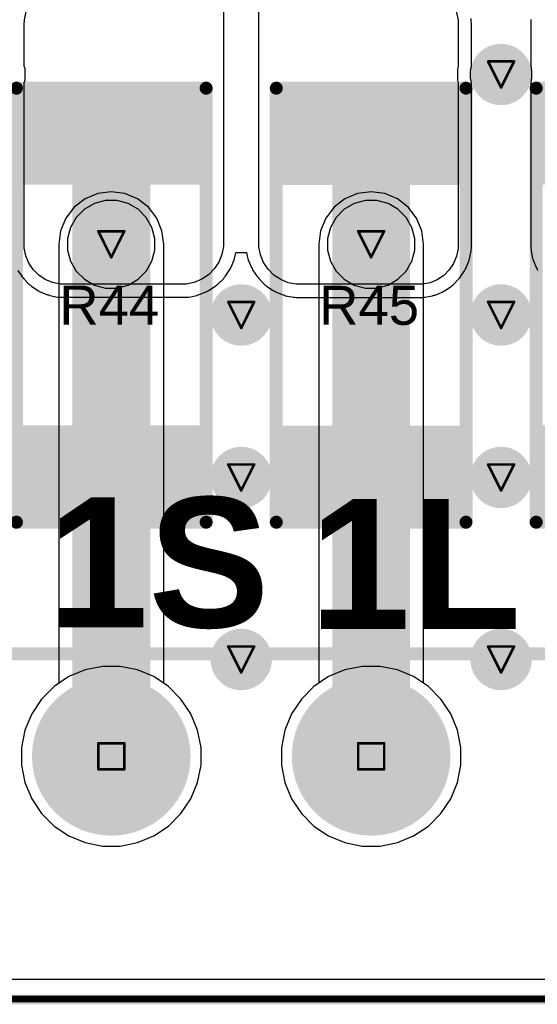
# Model space of a CAD drawing. Header units: inches. Extents: x -0.03 to 9.71, y 0 to 4.44.
# Tile 63 of 118: x 1.99 to 2.39, y 0.01 to 0.76. Entities that reach past the tile are written whole.
import ezdxf

# ---------------------------------------------------------------- set-up
doc = ezdxf.new("R2010")
doc.units = ezdxf.units.IN
doc.header["$MEASUREMENT"] = 0
for name, color, linetype in [('Board Outline', 216, 'Continuous'), ('Bottom Layer', 5, 'Continuous'), ('Bottom Solder', 6, 'Continuous'), ('Drill Drawing', 1, 'Continuous'), ('Layer 1', 16, 'Continuous'), ('Layer 2', 76, 'Continuous'), ('Multi-Layer', 9, 'Continuous'), ('Pad Holes', 156, 'Continuous'), ('Top Layer', 1, 'Continuous'), ('Top Overlay', 2, 'Continuous'), ('Top Paste', 8, 'Continuous'), ('Top Solder', 216, 'Continuous'), ('Via Holes', 16, 'Continuous')]:
    doc.layers.add(name, color=color, linetype=linetype)
doc.styles.add('Arial', font='txt', dxfattribs={"height": 0.2})
doc.styles.add('Arial_Bold', font='txt', dxfattribs={"height": 0.2})

# ---------------------------------------------------------------- blocks, each defined once
blk = doc.blocks.new('RES_2512_47')
at = {"layer": 'Top Layer'}
for points in [[(-0.15945, 0.06693), (-0.09646, 0.06693), (-0.09646, -0.06693), (-0.15945, -0.06693)], [(0.09646, 0.06693), (0.15945, 0.06693), (0.15945, -0.06693), (0.09646, -0.06693)]]:
    blk.add_hatch(color=1, dxfattribs=at).paths.add_polyline_path(points)
at = {"layer": 'Top Paste'}
for points in [[(-0.15945, 0.06693), (-0.09646, 0.06693), (-0.09646, -0.06693), (-0.15945, -0.06693)], [(0.09646, 0.06693), (0.15945, 0.06693), (0.15945, -0.06693), (0.09646, -0.06693)]]:
    blk.add_hatch(color=8, dxfattribs=at).paths.add_polyline_path(points)
at = {"layer": 'Top Solder'}
for points in [[(-0.16345, 0.07093), (-0.09246, 0.07093), (-0.09246, -0.07093), (-0.16345, -0.07093)], [(0.09246, 0.07093), (0.16345, 0.07093), (0.16345, -0.07093), (0.09246, -0.07093)]]:
    blk.add_hatch(color=216, dxfattribs=at).paths.add_polyline_path(points)
at = {"layer": 'Top Overlay', "const_width": 0.01}
for points in [[(-0.167, 0.073), (0.16679, 0.073)], [(-0.167, 0.073), (-0.167, -0.073)], [(0.16679, 0.073), (0.16679, -0.073)], [(-0.167, -0.073), (0.16679, -0.073)]]:
    blk.add_lwpolyline(points, dxfattribs=at)
at = {"layer": 'Top Overlay', "const_width": 0.005}
for points in [[(-0.1695, 0.073, 1), (-0.1645, 0.073, 1)], [(-0.1695, 0.073, 1), (-0.1645, 0.073, 1)], [(0.16429, 0.073, 1), (0.16929, 0.073, 1)], [(0.16429, 0.073, 1), (0.16929, 0.073, 1)], [(-0.1695, -0.073, 1), (-0.1645, -0.073, 1)], [(-0.1695, -0.073, 1), (-0.1645, -0.073, 1)], [(0.16429, -0.073, 1), (0.16929, -0.073, 1)], [(0.16429, -0.073, 1), (0.16929, -0.073, 1)]]:
    blk.add_lwpolyline(points, format="xyb", close=True, dxfattribs=at)
blk = doc.blocks.new('RES_2512_52')
at = {"layer": 'Top Layer'}
for points in [[(-0.15945, 0.06693), (-0.09646, 0.06693), (-0.09646, -0.06693), (-0.15945, -0.06693)], [(0.09646, 0.06693), (0.15945, 0.06693), (0.15945, -0.06693), (0.09646, -0.06693)]]:
    blk.add_hatch(color=1, dxfattribs=at).paths.add_polyline_path(points)
at = {"layer": 'Top Paste'}
for points in [[(-0.15945, 0.06693), (-0.09646, 0.06693), (-0.09646, -0.06693), (-0.15945, -0.06693)], [(0.09646, 0.06693), (0.15945, 0.06693), (0.15945, -0.06693), (0.09646, -0.06693)]]:
    blk.add_hatch(color=8, dxfattribs=at).paths.add_polyline_path(points)
at = {"layer": 'Top Solder'}
for points in [[(-0.16345, 0.07093), (-0.09246, 0.07093), (-0.09246, -0.07093), (-0.16345, -0.07093)], [(0.09246, 0.07093), (0.16345, 0.07093), (0.16345, -0.07093), (0.09246, -0.07093)]]:
    blk.add_hatch(color=216, dxfattribs=at).paths.add_polyline_path(points)
at = {"layer": 'Top Overlay', "const_width": 0.01}
for points in [[(0.16679, 0.073), (-0.167, 0.073)], [(-0.167, -0.073), (-0.167, 0.073)], [(0.16679, -0.073), (0.16679, 0.073)], [(0.16679, -0.073), (-0.167, -0.073)]]:
    blk.add_lwpolyline(points, dxfattribs=at)
at = {"layer": 'Top Overlay', "const_width": 0.005}
for points in [[(-0.1695, 0.073, 1), (-0.1645, 0.073, 1)], [(-0.1695, 0.073, 1), (-0.1645, 0.073, 1)], [(0.16429, 0.073, 1), (0.16929, 0.073, 1)], [(0.16429, 0.073, 1), (0.16929, 0.073, 1)], [(-0.1695, -0.073, 1), (-0.1645, -0.073, 1)], [(-0.1695, -0.073, 1), (-0.1645, -0.073, 1)], [(0.16429, -0.073, 1), (0.16929, -0.073, 1)], [(0.16429, -0.073, 1), (0.16929, -0.073, 1)]]:
    blk.add_lwpolyline(points, format="xyb", close=True, dxfattribs=at)
blk = doc.blocks.new('RES_2512_53')
at = {"layer": 'Top Layer'}
for points in [[(-0.15945, 0.06693), (-0.09646, 0.06693), (-0.09646, -0.06693), (-0.15945, -0.06693)], [(0.09646, 0.06693), (0.15945, 0.06693), (0.15945, -0.06693), (0.09646, -0.06693)]]:
    blk.add_hatch(color=1, dxfattribs=at).paths.add_polyline_path(points)
at = {"layer": 'Top Paste'}
for points in [[(-0.15945, 0.06693), (-0.09646, 0.06693), (-0.09646, -0.06693), (-0.15945, -0.06693)], [(0.09646, 0.06693), (0.15945, 0.06693), (0.15945, -0.06693), (0.09646, -0.06693)]]:
    blk.add_hatch(color=8, dxfattribs=at).paths.add_polyline_path(points)
at = {"layer": 'Top Solder'}
for points in [[(-0.16345, 0.07093), (-0.09246, 0.07093), (-0.09246, -0.07093), (-0.16345, -0.07093)], [(0.09246, 0.07093), (0.16345, 0.07093), (0.16345, -0.07093), (0.09246, -0.07093)]]:
    blk.add_hatch(color=216, dxfattribs=at).paths.add_polyline_path(points)
at = {"layer": 'Top Overlay', "const_width": 0.01}
for points in [[(-0.167, 0.073), (0.16679, 0.073)], [(-0.167, 0.073), (-0.167, -0.073)], [(0.16679, 0.073), (0.16679, -0.073)], [(-0.167, -0.073), (0.16679, -0.073)]]:
    blk.add_lwpolyline(points, dxfattribs=at)
at = {"layer": 'Top Overlay', "const_width": 0.005}
for points in [[(-0.1695, 0.073, 1), (-0.1645, 0.073, 1)], [(-0.1695, 0.073, 1), (-0.1645, 0.073, 1)], [(0.16429, 0.073, 1), (0.16929, 0.073, 1)], [(0.16429, 0.073, 1), (0.16929, 0.073, 1)], [(-0.1695, -0.073, 1), (-0.1645, -0.073, 1)], [(-0.1695, -0.073, 1), (-0.1645, -0.073, 1)], [(0.16429, -0.073, 1), (0.16929, -0.073, 1)], [(0.16429, -0.073, 1), (0.16929, -0.073, 1)]]:
    blk.add_lwpolyline(points, format="xyb", close=True, dxfattribs=at)
blk = doc.blocks.new('DB2ER_5_08_18P_GN_104')
at = {"layer": 'Bottom Layer'}
h = blk.add_hatch(color=5, dxfattribs=at)
edge = h.paths.add_edge_path()
edge.add_arc((-0.1, 0), 0.05906, 0, 360)
h = blk.add_hatch(color=5, dxfattribs=at)
edge = h.paths.add_edge_path()
edge.add_arc((0.1, 0), 0.05906, 0, 360)
at = {"layer": 'Bottom Solder'}
h = blk.add_hatch(color=6, dxfattribs=at)
edge = h.paths.add_edge_path()
edge.add_arc((-0.1, 0), 0.06105, 0, 360)
h = blk.add_hatch(color=6, dxfattribs=at)
edge = h.paths.add_edge_path()
edge.add_arc((0.1, 0), 0.06105, 0, 360)
at = {"layer": 'Layer 1'}
h = blk.add_hatch(color=16, dxfattribs=at)
edge = h.paths.add_edge_path()
edge.add_arc((-0.1, 0), 0.05906, 0, 360)
h = blk.add_hatch(color=16, dxfattribs=at)
edge = h.paths.add_edge_path()
edge.add_arc((0.1, 0), 0.05906, 0, 360)
at = {"layer": 'Layer 2'}
h = blk.add_hatch(color=76, dxfattribs=at)
edge = h.paths.add_edge_path()
edge.add_arc((-0.1, 0), 0.05906, 0, 360)
h = blk.add_hatch(color=76, dxfattribs=at)
edge = h.paths.add_edge_path()
edge.add_arc((0.1, 0), 0.05906, 0, 360)
at = {"layer": 'Multi-Layer'}
h = blk.add_hatch(color=9, dxfattribs=at)
edge = h.paths.add_edge_path()
edge.add_arc((-0.1, 0), 0.05906, 0, 360)
h = blk.add_hatch(color=9, dxfattribs=at)
edge = h.paths.add_edge_path()
edge.add_arc((0.1, 0), 0.05906, 0, 360)
at = {"layer": 'Pad Holes'}
h = blk.add_hatch(color=7, dxfattribs=at)
edge = h.paths.add_edge_path()
edge.add_arc((-0.1, 0), 0.0374, 0, 360)
h = blk.add_hatch(color=7, dxfattribs=at)
edge = h.paths.add_edge_path()
edge.add_arc((0.1, 0), 0.0374, 0, 360)
at = {"layer": 'Top Layer'}
h = blk.add_hatch(color=1, dxfattribs=at)
edge = h.paths.add_edge_path()
edge.add_arc((-0.1, 0), 0.05906, 0, 360)
h = blk.add_hatch(color=1, dxfattribs=at)
edge = h.paths.add_edge_path()
edge.add_arc((0.1, 0), 0.05906, 0, 360)
at = {"layer": 'Top Solder'}
h = blk.add_hatch(color=216, dxfattribs=at)
edge = h.paths.add_edge_path()
edge.add_arc((-0.1, 0), 0.06105, 0, 360)
h = blk.add_hatch(color=216, dxfattribs=at)
edge = h.paths.add_edge_path()
edge.add_arc((0.1, 0), 0.06105, 0, 360)
at = {"layer": 'Top Overlay', "const_width": 0.01}
blk.add_lwpolyline([(-1.8, 0.07874), (1.8, 0.07874)], dxfattribs=at)

msp = doc.modelspace()

# ---------------------------------------------------------------- hatches: boundary and pattern name
at = {"layer": 'Bottom Layer'}
h = msp.add_hatch(color=5, dxfattribs=at)
edge = h.paths.add_edge_path()
edge.add_arc((2.36535, 0.72114), 0.02362, 0, 360)
h = msp.add_hatch(color=5, dxfattribs=at)
edge = h.paths.add_edge_path()
edge.add_arc((2.06535, 0.59055), 0.02362, 0, 360)
h = msp.add_hatch(color=5, dxfattribs=at)
edge = h.paths.add_edge_path()
edge.add_arc((2.26535, 0.59055), 0.02362, 0, 360)
h = msp.add_hatch(color=5, dxfattribs=at)
edge = h.paths.add_edge_path()
edge.add_arc((2.16535, 0.53618), 0.02362, 0, 360)
h = msp.add_hatch(color=5, dxfattribs=at)
edge = h.paths.add_edge_path()
edge.add_arc((2.36535, 0.53618), 0.02362, 0, 360)
h = msp.add_hatch(color=5, dxfattribs=at)
edge = h.paths.add_edge_path()
edge.add_arc((2.16535, 0.41122), 0.02362, 0, 360)
h = msp.add_hatch(color=5, dxfattribs=at)
edge = h.paths.add_edge_path()
edge.add_arc((2.36535, 0.41122), 0.02362, 0, 360)
h = msp.add_hatch(color=5, dxfattribs=at)
edge = h.paths.add_edge_path()
edge.add_arc((2.16535, 0.27126), 0.02362, 0, 360)
h = msp.add_hatch(color=5, dxfattribs=at)
edge = h.paths.add_edge_path()
edge.add_arc((2.36535, 0.27126), 0.02362, 0, 360)
at = {"layer": 'Layer 1'}
h = msp.add_hatch(color=16, dxfattribs=at)
edge = h.paths.add_edge_path()
edge.add_arc((2.36535, 0.72114), 0.02362, 0, 360)
h = msp.add_hatch(color=16, dxfattribs=at)
edge = h.paths.add_edge_path()
edge.add_arc((2.06535, 0.59055), 0.02362, 0, 360)
h = msp.add_hatch(color=16, dxfattribs=at)
edge = h.paths.add_edge_path()
edge.add_arc((2.26535, 0.59055), 0.02362, 0, 360)
h = msp.add_hatch(color=16, dxfattribs=at)
edge = h.paths.add_edge_path()
edge.add_arc((2.16535, 0.53618), 0.02362, 0, 360)
h = msp.add_hatch(color=16, dxfattribs=at)
edge = h.paths.add_edge_path()
edge.add_arc((2.36535, 0.53618), 0.02362, 0, 360)
h = msp.add_hatch(color=16, dxfattribs=at)
edge = h.paths.add_edge_path()
edge.add_arc((2.16535, 0.41122), 0.02362, 0, 360)
h = msp.add_hatch(color=16, dxfattribs=at)
edge = h.paths.add_edge_path()
edge.add_arc((2.36535, 0.41122), 0.02362, 0, 360)
h = msp.add_hatch(color=16, dxfattribs=at)
edge = h.paths.add_edge_path()
edge.add_arc((2.16535, 0.27126), 0.02362, 0, 360)
h = msp.add_hatch(color=16, dxfattribs=at)
edge = h.paths.add_edge_path()
edge.add_arc((2.36535, 0.27126), 0.02362, 0, 360)
at = {"layer": 'Layer 2'}
h = msp.add_hatch(color=76, dxfattribs=at)
edge = h.paths.add_edge_path()
edge.add_arc((2.36535, 0.72114), 0.02362, 0, 360)
h = msp.add_hatch(color=76, dxfattribs=at)
edge = h.paths.add_edge_path()
edge.add_arc((2.06535, 0.59055), 0.02362, 0, 360)
h = msp.add_hatch(color=76, dxfattribs=at)
edge = h.paths.add_edge_path()
edge.add_arc((2.26535, 0.59055), 0.02362, 0, 360)
h = msp.add_hatch(color=76, dxfattribs=at)
edge = h.paths.add_edge_path()
edge.add_arc((2.16535, 0.53618), 0.02362, 0, 360)
h = msp.add_hatch(color=76, dxfattribs=at)
edge = h.paths.add_edge_path()
edge.add_arc((2.36535, 0.53618), 0.02362, 0, 360)
h = msp.add_hatch(color=76, dxfattribs=at)
edge = h.paths.add_edge_path()
edge.add_arc((2.16535, 0.41122), 0.02362, 0, 360)
h = msp.add_hatch(color=76, dxfattribs=at)
edge = h.paths.add_edge_path()
edge.add_arc((2.36535, 0.41122), 0.02362, 0, 360)
h = msp.add_hatch(color=76, dxfattribs=at)
edge = h.paths.add_edge_path()
edge.add_arc((2.16535, 0.27126), 0.02362, 0, 360)
h = msp.add_hatch(color=76, dxfattribs=at)
edge = h.paths.add_edge_path()
edge.add_arc((2.36535, 0.27126), 0.02362, 0, 360)
at = {"layer": 'Top Layer'}
h = msp.add_hatch(color=1, dxfattribs=at)
edge = h.paths.add_edge_path()
edge.add_arc((2.36535, 0.72114), 0.02362, 0, 360)
h = msp.add_hatch(color=1, dxfattribs=at)
edge = h.paths.add_edge_path()
edge.add_arc((2.06535, 0.59055), 0.02362, 0, 360)
h = msp.add_hatch(color=1, dxfattribs=at)
edge = h.paths.add_edge_path()
edge.add_arc((2.26535, 0.59055), 0.02362, 0, 360)
h = msp.add_hatch(color=1, dxfattribs=at)
edge = h.paths.add_edge_path()
edge.add_arc((2.16535, 0.53618), 0.02362, 0, 360)
h = msp.add_hatch(color=1, dxfattribs=at)
edge = h.paths.add_edge_path()
edge.add_arc((2.36535, 0.53618), 0.02362, 0, 360)
h = msp.add_hatch(color=1, dxfattribs=at)
edge = h.paths.add_edge_path()
edge.add_arc((2.16535, 0.41122), 0.02362, 0, 360)
h = msp.add_hatch(color=1, dxfattribs=at)
edge = h.paths.add_edge_path()
edge.add_arc((2.36535, 0.41122), 0.02362, 0, 360)
h = msp.add_hatch(color=1, dxfattribs=at)
edge = h.paths.add_edge_path()
edge.add_arc((2.16535, 0.27126), 0.02362, 0, 360)
h = msp.add_hatch(color=1, dxfattribs=at)
edge = h.paths.add_edge_path()
edge.add_arc((2.36535, 0.27126), 0.02362, 0, 360)
at = {"layer": 'Via Holes'}
h = msp.add_hatch(color=7, dxfattribs=at)
edge = h.paths.add_edge_path()
edge.add_arc((2.36535, 0.72114), 0.01378, 0, 360)
h = msp.add_hatch(color=7, dxfattribs=at)
edge = h.paths.add_edge_path()
edge.add_arc((2.06535, 0.59055), 0.01378, 0, 360)
h = msp.add_hatch(color=7, dxfattribs=at)
edge = h.paths.add_edge_path()
edge.add_arc((2.26535, 0.59055), 0.01378, 0, 360)
h = msp.add_hatch(color=7, dxfattribs=at)
edge = h.paths.add_edge_path()
edge.add_arc((2.16535, 0.53618), 0.01378, 0, 360)
h = msp.add_hatch(color=7, dxfattribs=at)
edge = h.paths.add_edge_path()
edge.add_arc((2.36535, 0.53618), 0.01378, 0, 360)
h = msp.add_hatch(color=7, dxfattribs=at)
edge = h.paths.add_edge_path()
edge.add_arc((2.16535, 0.41122), 0.01378, 0, 360)
h = msp.add_hatch(color=7, dxfattribs=at)
edge = h.paths.add_edge_path()
edge.add_arc((2.36535, 0.41122), 0.01378, 0, 360)
h = msp.add_hatch(color=7, dxfattribs=at)
edge = h.paths.add_edge_path()
edge.add_arc((2.16535, 0.27126), 0.01378, 0, 360)
h = msp.add_hatch(color=7, dxfattribs=at)
edge = h.paths.add_edge_path()
edge.add_arc((2.36535, 0.27126), 0.01378, 0, 360)

# ---------------------------------------------------------------- linework, layer by layer
at = {"layer": 'Board Outline'}
for points, const_width in [([(0.00984, 0.00984), (4.32087, 0.00984)], 0.0075), ([(0.0102, 0.0102), (4.32051, 0.0102)], 0.005)]:
    msp.add_lwpolyline(points, dxfattribs=dict(at, const_width=const_width))
at = {"layer": 'Bottom Layer'}
for p, q in [((2.05491, 0.62952), (2.04518, 0.62549)), ((2.06535, 0.6309), (2.05491, 0.62952)), ((2.0758, 0.62952), (2.06535, 0.6309)), ((2.08553, 0.62549), (2.0758, 0.62952)), ((2.25491, 0.62952), (2.24518, 0.62549)), ((2.26535, 0.6309), (2.25491, 0.62952)), ((2.2758, 0.62952), (2.26535, 0.6309)), ((2.28553, 0.62549), (2.2758, 0.62952)), ((2.04518, 0.62549), (2.03683, 0.61908)), ((2.09388, 0.61908), (2.08553, 0.62549)), ((2.24518, 0.62549), (2.23683, 0.61908)), ((2.29388, 0.61908), (2.28553, 0.62549)), ((2.03683, 0.61908), (2.03041, 0.61072)), ((2.10029, 0.61072), (2.09388, 0.61908)), ((2.23683, 0.61908), (2.23041, 0.61072)), ((2.30029, 0.61072), (2.29388, 0.61908)), ((2.03041, 0.61072), (2.02638, 0.60099)), ((2.10432, 0.60099), (2.10029, 0.61072)), ((2.23041, 0.61072), (2.22638, 0.60099)), ((2.30432, 0.60099), (2.30029, 0.61072)), ((2.02638, 0.60099), (2.02501, 0.59055)), ((2.1057, 0.59055), (2.10432, 0.60099)), ((2.22638, 0.60099), (2.22501, 0.59055)), ((2.3057, 0.59055), (2.30432, 0.60099)), ((2.02501, 0.59055), (2.02501, 0.25294)), ((2.1057, 0.25294), (2.1057, 0.59055)), ((2.22501, 0.59055), (2.22501, 0.25294)), ((2.3057, 0.25294), (2.3057, 0.59055)), ((2.02133, 0.25049), (2.01172, 0.24087)), ((2.02501, 0.25294), (2.02133, 0.25049)), ((2.10937, 0.25049), (2.1057, 0.25294)), ((2.11899, 0.24087), (2.10937, 0.25049)), ((2.22133, 0.25049), (2.21172, 0.24087)), ((2.22501, 0.25294), (2.22133, 0.25049)), ((2.30937, 0.25049), (2.3057, 0.25294)), ((2.31899, 0.24087), (2.30937, 0.25049)), ((2.01172, 0.24087), (2.00416, 0.22956)), ((2.12655, 0.22956), (2.11899, 0.24087)), ((2.21172, 0.24087), (2.20416, 0.22956)), ((2.32655, 0.22956), (2.31899, 0.24087)), ((2.00416, 0.22956), (1.99895, 0.21699)), ((2.13176, 0.21699), (2.12655, 0.22956)), ((2.20416, 0.22956), (2.19895, 0.21699)), ((2.33176, 0.21699), (2.32655, 0.22956)), ((1.99895, 0.21699), (1.9963, 0.20365)), ((2.13441, 0.20365), (2.13176, 0.21699)), ((2.19895, 0.21699), (2.1963, 0.20365)), ((2.33441, 0.20365), (2.33176, 0.21699)), ((1.9963, 0.20365), (1.9963, 0.19005)), ((2.13441, 0.19005), (2.13441, 0.20365)), ((2.1963, 0.20365), (2.1963, 0.19005)), ((2.33441, 0.19005), (2.33441, 0.20365)), ((1.9963, 0.19005), (1.99895, 0.17671)), ((2.13176, 0.17671), (2.13441, 0.19005)), ((2.1963, 0.19005), (2.19895, 0.17671)), ((2.33176, 0.17671), (2.33441, 0.19005)), ((1.99895, 0.17671), (2.00416, 0.16414)), ((2.12655, 0.16414), (2.13176, 0.17671)), ((2.19895, 0.17671), (2.20416, 0.16414)), ((2.32655, 0.16414), (2.33176, 0.17671)), ((2.00416, 0.16414), (2.01172, 0.15283)), ((2.11899, 0.15283), (2.12655, 0.16414)), ((2.20416, 0.16414), (2.21172, 0.15283)), ((2.31899, 0.15283), (2.32655, 0.16414)), ((2.01172, 0.15283), (2.02133, 0.14321)), ((2.10937, 0.14321), (2.11899, 0.15283)), ((2.21172, 0.15283), (2.22133, 0.14321)), ((2.30937, 0.14321), (2.31899, 0.15283)), ((2.02133, 0.14321), (2.03264, 0.13566)), ((2.09806, 0.13566), (2.10937, 0.14321)), ((2.22133, 0.14321), (2.23264, 0.13566)), ((2.29806, 0.13566), (2.30937, 0.14321)), ((2.03264, 0.13566), (2.04521, 0.13045)), ((2.04521, 0.13045), (2.05855, 0.1278)), ((2.07216, 0.1278), (2.0855, 0.13045)), ((2.0855, 0.13045), (2.09806, 0.13566)), ((2.23264, 0.13566), (2.24521, 0.13045)), ((2.24521, 0.13045), (2.25855, 0.1278)), ((2.27216, 0.1278), (2.2855, 0.13045)), ((2.2855, 0.13045), (2.29806, 0.13566)), ((2.05855, 0.1278), (2.07216, 0.1278)), ((2.25855, 0.1278), (2.27216, 0.1278)), ((4.30557, 0.02514), (0.02514, 0.02514))]:
    msp.add_line(p, q, dxfattribs=at)
at = {"layer": 'Bottom Layer', "const_width": 0.06}
for points in [[(2.06535, 0.19685), (2.06535, 0.59055)], [(2.26535, 0.19685), (2.26535, 0.59055)]]:
    msp.add_lwpolyline(points, dxfattribs=at)
at = {"layer": 'Bottom Layer', "const_width": 0.03}
for points in [[(2.05035, 0.59055, 1), (2.08035, 0.59055, 1)], [(2.25035, 0.59055, 1), (2.28035, 0.59055, 1)], [(2.05035, 0.19685, 1), (2.08035, 0.19685, 1)], [(2.25035, 0.19685, 1), (2.28035, 0.19685, 1)]]:
    msp.add_lwpolyline(points, format="xyb", close=True, dxfattribs=at)
at = {"layer": 'Bottom Solder', "const_width": 0.06}
for points in [[(2.06535, 0.19685), (2.06535, 0.59055)], [(2.26535, 0.19685), (2.26535, 0.59055)]]:
    msp.add_lwpolyline(points, dxfattribs=at)
at = {"layer": 'Bottom Solder', "const_width": 0.03}
for points in [[(2.05035, 0.59055, 1), (2.08035, 0.59055, 1)], [(2.25035, 0.59055, 1), (2.28035, 0.59055, 1)], [(2.05035, 0.19685, 1), (2.08035, 0.19685, 1)], [(2.25035, 0.19685, 1), (2.28035, 0.19685, 1)]]:
    msp.add_lwpolyline(points, format="xyb", close=True, dxfattribs=at)
at = {"layer": 'Drill Drawing', "const_width": 0.002}
for points in [[(2.35535, 0.73114), (2.37535, 0.73114)], [(2.35535, 0.73114), (2.36535, 0.71114)], [(2.36535, 0.71114), (2.37535, 0.73114)], [(2.05535, 0.60055), (2.07535, 0.60055)], [(2.05535, 0.60055), (2.06535, 0.58055)], [(2.06535, 0.58055), (2.07535, 0.60055)], [(2.25535, 0.60055), (2.27535, 0.60055)], [(2.25535, 0.60055), (2.26535, 0.58055)], [(2.26535, 0.58055), (2.27535, 0.60055)], [(2.15535, 0.54618), (2.17535, 0.54618)], [(2.15535, 0.54618), (2.16535, 0.52618)], [(2.16535, 0.52618), (2.17535, 0.54618)], [(2.35535, 0.54618), (2.37535, 0.54618)], [(2.35535, 0.54618), (2.36535, 0.52618)], [(2.36535, 0.52618), (2.37535, 0.54618)], [(2.15535, 0.42122), (2.17535, 0.42122)], [(2.15535, 0.42122), (2.16535, 0.40122)], [(2.16535, 0.40122), (2.17535, 0.42122)], [(2.35535, 0.42122), (2.37535, 0.42122)], [(2.35535, 0.42122), (2.36535, 0.40122)], [(2.36535, 0.40122), (2.37535, 0.42122)], [(2.15535, 0.28126), (2.17535, 0.28126)], [(2.15535, 0.28126), (2.16535, 0.26126)], [(2.16535, 0.26126), (2.17535, 0.28126)], [(2.35535, 0.28126), (2.37535, 0.28126)], [(2.35535, 0.28126), (2.36535, 0.26126)], [(2.36535, 0.26126), (2.37535, 0.28126)], [(2.05535, 0.20685), (2.07535, 0.20685)], [(2.05535, 0.18685), (2.05535, 0.20685)], [(2.07535, 0.18685), (2.07535, 0.20685)], [(2.25535, 0.20685), (2.27535, 0.20685)], [(2.25535, 0.18685), (2.25535, 0.20685)], [(2.27535, 0.18685), (2.27535, 0.20685)], [(2.05535, 0.18685), (2.07535, 0.18685)], [(2.25535, 0.18685), (2.27535, 0.18685)]]:
    msp.add_lwpolyline(points, dxfattribs=at)
at = {"layer": 'Drill Drawing', "const_width": 0.001}
for points in [[(2.35485, 0.73114, 1), (2.35585, 0.73114, 1)], [(2.35485, 0.73114, 1), (2.35585, 0.73114, 1)], [(2.37485, 0.73114, 1), (2.37585, 0.73114, 1)], [(2.37485, 0.73114, 1), (2.37585, 0.73114, 1)], [(2.36485, 0.71114, 1), (2.36585, 0.71114, 1)], [(2.36485, 0.71114, 1), (2.36585, 0.71114, 1)], [(2.05485, 0.60055, 1), (2.05585, 0.60055, 1)], [(2.05485, 0.60055, 1), (2.05585, 0.60055, 1)], [(2.07485, 0.60055, 1), (2.07585, 0.60055, 1)], [(2.07485, 0.60055, 1), (2.07585, 0.60055, 1)], [(2.25485, 0.60055, 1), (2.25585, 0.60055, 1)], [(2.25485, 0.60055, 1), (2.25585, 0.60055, 1)], [(2.27485, 0.60055, 1), (2.27585, 0.60055, 1)], [(2.27485, 0.60055, 1), (2.27585, 0.60055, 1)], [(2.06485, 0.58055, 1), (2.06585, 0.58055, 1)], [(2.06485, 0.58055, 1), (2.06585, 0.58055, 1)], [(2.26485, 0.58055, 1), (2.26585, 0.58055, 1)], [(2.26485, 0.58055, 1), (2.26585, 0.58055, 1)], [(2.15485, 0.54618, 1), (2.15585, 0.54618, 1)], [(2.15485, 0.54618, 1), (2.15585, 0.54618, 1)], [(2.17485, 0.54618, 1), (2.17585, 0.54618, 1)], [(2.17485, 0.54618, 1), (2.17585, 0.54618, 1)], [(2.35485, 0.54618, 1), (2.35585, 0.54618, 1)], [(2.35485, 0.54618, 1), (2.35585, 0.54618, 1)], [(2.37485, 0.54618, 1), (2.37585, 0.54618, 1)], [(2.37485, 0.54618, 1), (2.37585, 0.54618, 1)], [(2.16485, 0.52618, 1), (2.16585, 0.52618, 1)], [(2.16485, 0.52618, 1), (2.16585, 0.52618, 1)], [(2.36485, 0.52618, 1), (2.36585, 0.52618, 1)], [(2.36485, 0.52618, 1), (2.36585, 0.52618, 1)], [(2.15485, 0.42122, 1), (2.15585, 0.42122, 1)], [(2.15485, 0.42122, 1), (2.15585, 0.42122, 1)], [(2.17485, 0.42122, 1), (2.17585, 0.42122, 1)], [(2.17485, 0.42122, 1), (2.17585, 0.42122, 1)], [(2.35485, 0.42122, 1), (2.35585, 0.42122, 1)], [(2.35485, 0.42122, 1), (2.35585, 0.42122, 1)], [(2.37485, 0.42122, 1), (2.37585, 0.42122, 1)], [(2.37485, 0.42122, 1), (2.37585, 0.42122, 1)], [(2.16485, 0.40122, 1), (2.16585, 0.40122, 1)], [(2.16485, 0.40122, 1), (2.16585, 0.40122, 1)], [(2.36485, 0.40122, 1), (2.36585, 0.40122, 1)], [(2.36485, 0.40122, 1), (2.36585, 0.40122, 1)], [(2.15485, 0.28126, 1), (2.15585, 0.28126, 1)], [(2.15485, 0.28126, 1), (2.15585, 0.28126, 1)], [(2.17485, 0.28126, 1), (2.17585, 0.28126, 1)], [(2.17485, 0.28126, 1), (2.17585, 0.28126, 1)], [(2.35485, 0.28126, 1), (2.35585, 0.28126, 1)], [(2.35485, 0.28126, 1), (2.35585, 0.28126, 1)], [(2.37485, 0.28126, 1), (2.37585, 0.28126, 1)], [(2.37485, 0.28126, 1), (2.37585, 0.28126, 1)], [(2.16485, 0.26126, 1), (2.16585, 0.26126, 1)], [(2.16485, 0.26126, 1), (2.16585, 0.26126, 1)], [(2.36485, 0.26126, 1), (2.36585, 0.26126, 1)], [(2.36485, 0.26126, 1), (2.36585, 0.26126, 1)], [(2.05485, 0.20685, 1), (2.05585, 0.20685, 1)], [(2.05485, 0.20685, 1), (2.05585, 0.20685, 1)], [(2.07485, 0.20685, 1), (2.07585, 0.20685, 1)], [(2.07485, 0.20685, 1), (2.07585, 0.20685, 1)], [(2.25485, 0.20685, 1), (2.25585, 0.20685, 1)], [(2.25485, 0.20685, 1), (2.25585, 0.20685, 1)], [(2.27485, 0.20685, 1), (2.27585, 0.20685, 1)], [(2.27485, 0.20685, 1), (2.27585, 0.20685, 1)], [(2.05485, 0.18685, 1), (2.05585, 0.18685, 1)], [(2.05485, 0.18685, 1), (2.05585, 0.18685, 1)], [(2.07485, 0.18685, 1), (2.07585, 0.18685, 1)], [(2.07485, 0.18685, 1), (2.07585, 0.18685, 1)], [(2.25485, 0.18685, 1), (2.25585, 0.18685, 1)], [(2.25485, 0.18685, 1), (2.25585, 0.18685, 1)], [(2.27485, 0.18685, 1), (2.27585, 0.18685, 1)], [(2.27485, 0.18685, 1), (2.27585, 0.18685, 1)]]:
    msp.add_lwpolyline(points, format="xyb", close=True, dxfattribs=at)
at = {"layer": 'Layer 1'}
for p, q in [((2.05238, 0.62188), (2.04471, 0.61746)), ((2.06093, 0.62417), (2.05238, 0.62188)), ((2.06978, 0.62417), (2.06093, 0.62417)), ((2.07833, 0.62188), (2.06978, 0.62417)), ((2.086, 0.61746), (2.07833, 0.62188)), ((2.25238, 0.62188), (2.24471, 0.61746)), ((2.26093, 0.62417), (2.25238, 0.62188)), ((2.26978, 0.62417), (2.26093, 0.62417)), ((2.27833, 0.62188), (2.26978, 0.62417)), ((2.286, 0.61746), (2.27833, 0.62188)), ((2.04471, 0.61746), (2.03845, 0.6112)), ((2.09226, 0.6112), (2.086, 0.61746)), ((2.24471, 0.61746), (2.23845, 0.6112)), ((2.29226, 0.6112), (2.286, 0.61746)), ((2.03845, 0.6112), (2.03402, 0.60353)), ((2.09669, 0.60353), (2.09226, 0.6112)), ((2.23845, 0.6112), (2.23402, 0.60353)), ((2.29669, 0.60353), (2.29226, 0.6112)), ((2.03402, 0.60353), (2.03173, 0.59498)), ((2.09898, 0.59498), (2.09669, 0.60353)), ((2.23402, 0.60353), (2.23173, 0.59498)), ((2.29898, 0.59498), (2.29669, 0.60353)), ((2.03173, 0.59498), (2.03173, 0.58613)), ((2.09898, 0.58613), (2.09898, 0.59498)), ((2.23173, 0.59498), (2.23173, 0.58613)), ((2.29898, 0.58613), (2.29898, 0.59498)), ((2.03173, 0.58613), (2.03402, 0.57757)), ((2.09669, 0.57757), (2.09898, 0.58613)), ((2.23173, 0.58613), (2.23402, 0.57757)), ((2.29669, 0.57757), (2.29898, 0.58613)), ((2.03402, 0.57757), (2.03845, 0.56991)), ((2.09226, 0.56991), (2.09669, 0.57757)), ((2.23402, 0.57757), (2.23845, 0.56991)), ((2.29226, 0.56991), (2.29669, 0.57757)), ((2.03845, 0.56991), (2.04471, 0.56365)), ((2.086, 0.56365), (2.09226, 0.56991)), ((2.23845, 0.56991), (2.24471, 0.56365)), ((2.286, 0.56365), (2.29226, 0.56991)), ((2.04471, 0.56365), (2.05238, 0.55922)), ((2.07833, 0.55922), (2.086, 0.56365)), ((2.24471, 0.56365), (2.25238, 0.55922)), ((2.27833, 0.55922), (2.286, 0.56365)), ((2.05238, 0.55922), (2.06093, 0.55693)), ((2.06093, 0.55693), (2.06978, 0.55693)), ((2.06978, 0.55693), (2.07833, 0.55922)), ((2.25238, 0.55922), (2.26093, 0.55693)), ((2.26093, 0.55693), (2.26978, 0.55693)), ((2.26978, 0.55693), (2.27833, 0.55922)), ((2.05855, 0.26591), (2.04521, 0.26325)), ((2.07216, 0.26591), (2.05855, 0.26591)), ((2.0855, 0.26325), (2.07216, 0.26591)), ((2.25855, 0.26591), (2.24521, 0.26325)), ((2.27216, 0.26591), (2.25855, 0.26591)), ((2.2855, 0.26325), (2.27216, 0.26591)), ((2.03264, 0.25805), (2.02133, 0.25049)), ((2.04521, 0.26325), (2.03264, 0.25805)), ((2.09806, 0.25805), (2.0855, 0.26325)), ((2.10937, 0.25049), (2.09806, 0.25805)), ((2.23264, 0.25805), (2.22133, 0.25049)), ((2.24521, 0.26325), (2.23264, 0.25805)), ((2.29806, 0.25805), (2.2855, 0.26325)), ((2.30937, 0.25049), (2.29806, 0.25805)), ((2.02133, 0.25049), (2.01172, 0.24087)), ((2.11899, 0.24087), (2.10937, 0.25049)), ((2.22133, 0.25049), (2.21172, 0.24087)), ((2.31899, 0.24087), (2.30937, 0.25049)), ((2.01172, 0.24087), (2.00416, 0.22956)), ((2.12655, 0.22956), (2.11899, 0.24087)), ((2.21172, 0.24087), (2.20416, 0.22956)), ((2.32655, 0.22956), (2.31899, 0.24087)), ((2.00416, 0.22956), (1.99895, 0.21699)), ((2.13176, 0.21699), (2.12655, 0.22956)), ((2.20416, 0.22956), (2.19895, 0.21699)), ((2.33176, 0.21699), (2.32655, 0.22956)), ((1.99895, 0.21699), (1.9963, 0.20365)), ((2.13441, 0.20365), (2.13176, 0.21699)), ((2.19895, 0.21699), (2.1963, 0.20365)), ((2.33441, 0.20365), (2.33176, 0.21699)), ((1.9963, 0.20365), (1.9963, 0.19005)), ((2.13441, 0.19005), (2.13441, 0.20365)), ((2.1963, 0.20365), (2.1963, 0.19005)), ((2.33441, 0.19005), (2.33441, 0.20365)), ((1.9963, 0.19005), (1.99895, 0.17671)), ((2.13176, 0.17671), (2.13441, 0.19005)), ((2.1963, 0.19005), (2.19895, 0.17671)), ((2.33176, 0.17671), (2.33441, 0.19005)), ((1.99895, 0.17671), (2.00416, 0.16414)), ((2.12655, 0.16414), (2.13176, 0.17671)), ((2.19895, 0.17671), (2.20416, 0.16414)), ((2.32655, 0.16414), (2.33176, 0.17671)), ((2.00416, 0.16414), (2.01172, 0.15283)), ((2.11899, 0.15283), (2.12655, 0.16414)), ((2.20416, 0.16414), (2.21172, 0.15283)), ((2.31899, 0.15283), (2.32655, 0.16414)), ((2.01172, 0.15283), (2.02133, 0.14321)), ((2.10937, 0.14321), (2.11899, 0.15283)), ((2.21172, 0.15283), (2.22133, 0.14321)), ((2.30937, 0.14321), (2.31899, 0.15283)), ((2.02133, 0.14321), (2.03264, 0.13566)), ((2.09806, 0.13566), (2.10937, 0.14321)), ((2.22133, 0.14321), (2.23264, 0.13566)), ((2.29806, 0.13566), (2.30937, 0.14321)), ((2.03264, 0.13566), (2.04521, 0.13045)), ((2.04521, 0.13045), (2.05855, 0.1278)), ((2.07216, 0.1278), (2.0855, 0.13045)), ((2.0855, 0.13045), (2.09806, 0.13566)), ((2.23264, 0.13566), (2.24521, 0.13045)), ((2.24521, 0.13045), (2.25855, 0.1278)), ((2.27216, 0.1278), (2.2855, 0.13045)), ((2.2855, 0.13045), (2.29806, 0.13566)), ((2.05855, 0.1278), (2.07216, 0.1278)), ((2.25855, 0.1278), (2.27216, 0.1278)), ((4.30557, 0.02514), (0.02514, 0.02514))]:
    msp.add_line(p, q, dxfattribs=at)
at = {"layer": 'Layer 2'}
for p, q in [((2.05238, 0.62188), (2.04471, 0.61746)), ((2.06093, 0.62417), (2.05238, 0.62188)), ((2.06978, 0.62417), (2.06093, 0.62417)), ((2.07833, 0.62188), (2.06978, 0.62417)), ((2.086, 0.61746), (2.07833, 0.62188)), ((2.25238, 0.62188), (2.24471, 0.61746)), ((2.26093, 0.62417), (2.25238, 0.62188)), ((2.26978, 0.62417), (2.26093, 0.62417)), ((2.27833, 0.62188), (2.26978, 0.62417)), ((2.286, 0.61746), (2.27833, 0.62188)), ((2.04471, 0.61746), (2.03845, 0.6112)), ((2.09226, 0.6112), (2.086, 0.61746)), ((2.24471, 0.61746), (2.23845, 0.6112)), ((2.29226, 0.6112), (2.286, 0.61746)), ((2.03845, 0.6112), (2.03402, 0.60353)), ((2.09669, 0.60353), (2.09226, 0.6112)), ((2.23845, 0.6112), (2.23402, 0.60353)), ((2.29669, 0.60353), (2.29226, 0.6112)), ((2.03402, 0.60353), (2.03173, 0.59498)), ((2.09898, 0.59498), (2.09669, 0.60353)), ((2.23402, 0.60353), (2.23173, 0.59498)), ((2.29898, 0.59498), (2.29669, 0.60353)), ((2.03173, 0.59498), (2.03173, 0.58613)), ((2.09898, 0.58613), (2.09898, 0.59498)), ((2.23173, 0.59498), (2.23173, 0.58613)), ((2.29898, 0.58613), (2.29898, 0.59498)), ((2.03173, 0.58613), (2.03402, 0.57757)), ((2.09669, 0.57757), (2.09898, 0.58613)), ((2.23173, 0.58613), (2.23402, 0.57757)), ((2.29669, 0.57757), (2.29898, 0.58613)), ((2.03402, 0.57757), (2.03845, 0.56991)), ((2.09226, 0.56991), (2.09669, 0.57757)), ((2.23402, 0.57757), (2.23845, 0.56991)), ((2.29226, 0.56991), (2.29669, 0.57757)), ((2.03845, 0.56991), (2.04471, 0.56365)), ((2.086, 0.56365), (2.09226, 0.56991)), ((2.23845, 0.56991), (2.24471, 0.56365)), ((2.286, 0.56365), (2.29226, 0.56991)), ((2.04471, 0.56365), (2.05238, 0.55922)), ((2.07833, 0.55922), (2.086, 0.56365)), ((2.24471, 0.56365), (2.25238, 0.55922)), ((2.27833, 0.55922), (2.286, 0.56365)), ((2.05238, 0.55922), (2.06093, 0.55693)), ((2.06093, 0.55693), (2.06978, 0.55693)), ((2.06978, 0.55693), (2.07833, 0.55922)), ((2.25238, 0.55922), (2.26093, 0.55693)), ((2.26093, 0.55693), (2.26978, 0.55693)), ((2.26978, 0.55693), (2.27833, 0.55922)), ((2.05855, 0.26591), (2.04521, 0.26325)), ((2.07216, 0.26591), (2.05855, 0.26591)), ((2.0855, 0.26325), (2.07216, 0.26591)), ((2.25855, 0.26591), (2.24521, 0.26325)), ((2.27216, 0.26591), (2.25855, 0.26591)), ((2.2855, 0.26325), (2.27216, 0.26591)), ((2.03264, 0.25805), (2.02133, 0.25049)), ((2.04521, 0.26325), (2.03264, 0.25805)), ((2.09806, 0.25805), (2.0855, 0.26325)), ((2.10937, 0.25049), (2.09806, 0.25805)), ((2.23264, 0.25805), (2.22133, 0.25049)), ((2.24521, 0.26325), (2.23264, 0.25805)), ((2.29806, 0.25805), (2.2855, 0.26325)), ((2.30937, 0.25049), (2.29806, 0.25805)), ((2.02133, 0.25049), (2.01172, 0.24087)), ((2.11899, 0.24087), (2.10937, 0.25049)), ((2.22133, 0.25049), (2.21172, 0.24087)), ((2.31899, 0.24087), (2.30937, 0.25049)), ((2.01172, 0.24087), (2.00416, 0.22956)), ((2.12655, 0.22956), (2.11899, 0.24087)), ((2.21172, 0.24087), (2.20416, 0.22956)), ((2.32655, 0.22956), (2.31899, 0.24087)), ((2.00416, 0.22956), (1.99895, 0.21699)), ((2.13176, 0.21699), (2.12655, 0.22956)), ((2.20416, 0.22956), (2.19895, 0.21699)), ((2.33176, 0.21699), (2.32655, 0.22956)), ((1.99895, 0.21699), (1.9963, 0.20365)), ((2.13441, 0.20365), (2.13176, 0.21699)), ((2.19895, 0.21699), (2.1963, 0.20365)), ((2.33441, 0.20365), (2.33176, 0.21699)), ((1.9963, 0.20365), (1.9963, 0.19005)), ((2.13441, 0.19005), (2.13441, 0.20365)), ((2.1963, 0.20365), (2.1963, 0.19005)), ((2.33441, 0.19005), (2.33441, 0.20365)), ((1.9963, 0.19005), (1.99895, 0.17671)), ((2.13176, 0.17671), (2.13441, 0.19005)), ((2.1963, 0.19005), (2.19895, 0.17671)), ((2.33176, 0.17671), (2.33441, 0.19005)), ((1.99895, 0.17671), (2.00416, 0.16414)), ((2.12655, 0.16414), (2.13176, 0.17671)), ((2.19895, 0.17671), (2.20416, 0.16414)), ((2.32655, 0.16414), (2.33176, 0.17671)), ((2.00416, 0.16414), (2.01172, 0.15283)), ((2.11899, 0.15283), (2.12655, 0.16414)), ((2.20416, 0.16414), (2.21172, 0.15283)), ((2.31899, 0.15283), (2.32655, 0.16414)), ((2.01172, 0.15283), (2.02133, 0.14321)), ((2.10937, 0.14321), (2.11899, 0.15283)), ((2.21172, 0.15283), (2.22133, 0.14321)), ((2.30937, 0.14321), (2.31899, 0.15283)), ((2.02133, 0.14321), (2.03264, 0.13566)), ((2.09806, 0.13566), (2.10937, 0.14321)), ((2.22133, 0.14321), (2.23264, 0.13566)), ((2.29806, 0.13566), (2.30937, 0.14321)), ((2.03264, 0.13566), (2.04521, 0.13045)), ((2.04521, 0.13045), (2.05855, 0.1278)), ((2.07216, 0.1278), (2.0855, 0.13045)), ((2.0855, 0.13045), (2.09806, 0.13566)), ((2.23264, 0.13566), (2.24521, 0.13045)), ((2.24521, 0.13045), (2.25855, 0.1278)), ((2.27216, 0.1278), (2.2855, 0.13045)), ((2.2855, 0.13045), (2.29806, 0.13566)), ((2.05855, 0.1278), (2.07216, 0.1278)), ((2.25855, 0.1278), (2.27216, 0.1278)), ((4.30557, 0.02514), (0.02514, 0.02514))]:
    msp.add_line(p, q, dxfattribs=at)
at = {"layer": 'Top Layer'}
for p, q in [((2.15176, 0.95753), (2.15176, 0.59188)), ((2.17895, 0.59167), (2.17895, 0.95732)), ((1.99846, 0.76321), (2.00007, 0.77097)), ((2.33064, 0.77077), (2.33224, 0.76301)), ((1.99843, 0.75925), (1.99846, 0.76321)), ((1.99843, 0.72763), (1.99843, 0.75925)), ((2.33224, 0.76301), (2.33228, 0.75905)), ((2.33228, 0.75905), (2.33228, 0.72763)), ((2.34244, 0.76311), (2.34224, 0.76408)), ((2.34248, 0.75915), (2.34244, 0.76311)), ((2.34247, 0.7591), (2.34248, 0.75915)), ((2.34248, 0.75905), (2.34247, 0.7591)), ((2.34248, 0.72763), (2.34248, 0.75905)), ((2.38827, 0.76331), (2.38823, 0.75935)), ((2.38823, 0.75935), (2.38824, 0.7593)), ((2.38824, 0.7593), (2.38823, 0.75925)), ((2.38823, 0.75925), (2.38823, 0.72763)), ((1.99898, 0.72557), (1.99843, 0.72763)), ((2.33228, 0.72763), (2.33173, 0.72557)), ((2.34222, 0.72632), (2.34248, 0.72763)), ((2.38823, 0.72763), (2.38849, 0.72632)), ((1.99898, 0.71672), (1.99898, 0.72557)), ((2.33173, 0.72557), (2.33173, 0.71672)), ((2.34193, 0.72423), (2.34213, 0.72499)), ((2.34193, 0.71806), (2.34193, 0.72423)), ((2.34213, 0.72499), (2.34222, 0.72632)), ((2.38849, 0.72632), (2.38858, 0.72499)), ((2.38858, 0.72499), (2.38878, 0.72423)), ((2.38878, 0.72423), (2.38878, 0.71806)), ((1.99843, 0.71466), (1.99898, 0.71672)), ((1.99843, 0.59055), (1.99843, 0.71466)), ((2.33173, 0.71672), (2.33228, 0.71466)), ((2.33228, 0.71466), (2.33228, 0.59035)), ((2.34213, 0.7173), (2.34193, 0.71806)), ((2.34222, 0.71597), (2.34213, 0.7173)), ((2.34248, 0.71466), (2.34222, 0.71597)), ((2.34248, 0.58734), (2.34248, 0.71466)), ((2.38849, 0.71597), (2.38823, 0.71466)), ((2.38823, 0.71466), (2.38823, 0.58754)), ((2.38858, 0.7173), (2.38849, 0.71597)), ((2.38878, 0.71806), (2.38858, 0.7173)), ((2.15176, 0.59188), (2.15176, 0.58874)), ((2.17895, 0.58853), (2.17895, 0.59167)), ((1.99843, 0.58754), (1.99843, 0.59055)), ((1.9996, 0.58164), (1.99843, 0.58754)), ((2.15176, 0.58874), (2.15053, 0.58258)), ((2.16053, 0.58059), (2.16126, 0.58423)), ((2.16126, 0.58423), (2.16941, 0.58423)), ((2.16941, 0.58423), (2.17018, 0.58039)), ((2.18018, 0.58237), (2.17895, 0.58853)), ((2.33228, 0.58734), (2.33111, 0.58143)), ((2.33228, 0.59035), (2.33228, 0.58734)), ((2.34111, 0.57944), (2.34228, 0.58535)), ((2.34228, 0.58635), (2.34248, 0.58734)), ((2.34228, 0.58535), (2.34228, 0.58635)), ((2.38823, 0.58754), (2.38843, 0.58656)), ((2.38843, 0.58656), (2.38843, 0.58555)), ((2.38843, 0.58555), (2.3896, 0.57965)), ((2.0019, 0.57608), (1.9996, 0.58164)), ((2.00525, 0.57108), (2.0019, 0.57608)), ((2.14813, 0.57678), (2.14464, 0.57156)), ((2.15053, 0.58258), (2.14813, 0.57678)), ((2.15755, 0.57288), (2.15995, 0.57868)), ((2.15995, 0.57868), (2.16015, 0.57966)), ((2.16015, 0.57966), (2.16053, 0.58059)), ((2.17018, 0.58039), (2.17056, 0.57946)), ((2.17056, 0.57946), (2.17076, 0.57847)), ((2.17076, 0.57847), (2.17316, 0.57267)), ((2.18258, 0.57657), (2.18018, 0.58237)), ((2.18607, 0.57135), (2.18258, 0.57657)), ((2.32881, 0.57587), (2.32546, 0.57087)), ((2.33111, 0.58143), (2.32881, 0.57587)), ((2.33823, 0.57197), (2.34053, 0.57753)), ((2.34053, 0.57753), (2.34073, 0.57852)), ((2.34073, 0.57852), (2.34111, 0.57944)), ((2.3896, 0.57965), (2.38998, 0.57872)), ((2.38998, 0.57872), (2.39018, 0.57774)), ((2.39018, 0.57774), (2.39248, 0.57218)), ((1.99342, 0.57042), (1.99677, 0.56541)), ((2.0095, 0.56682), (2.00525, 0.57108)), ((2.14464, 0.57156), (2.1402, 0.56712)), ((2.15312, 0.56589), (2.15661, 0.57111)), ((2.15661, 0.57111), (2.15699, 0.57204)), ((2.15699, 0.57204), (2.15755, 0.57288)), ((2.17316, 0.57267), (2.17372, 0.57184)), ((2.17372, 0.57184), (2.1741, 0.57091)), ((2.1741, 0.57091), (2.17759, 0.56569)), ((2.19051, 0.56691), (2.18607, 0.57135)), ((2.32546, 0.57087), (2.32121, 0.56661)), ((2.33394, 0.56521), (2.33728, 0.57021)), ((2.33728, 0.57021), (2.33767, 0.57114)), ((2.33767, 0.57114), (2.33823, 0.57197)), ((2.39248, 0.57218), (2.39304, 0.57134)), ((2.39304, 0.57134), (2.39342, 0.57042)), ((1.99677, 0.56541), (1.99748, 0.5647)), ((1.99748, 0.5647), (1.99804, 0.56387)), ((1.99804, 0.56387), (2.00229, 0.55961)), ((2.01451, 0.56348), (2.0095, 0.56682)), ((2.02007, 0.56117), (2.01451, 0.56348)), ((2.02597, 0.56), (2.02007, 0.56117)), ((2.12917, 0.56123), (2.12302, 0.56)), ((2.13498, 0.56363), (2.12917, 0.56123)), ((2.1402, 0.56712), (2.13498, 0.56363)), ((2.14741, 0.55991), (2.15185, 0.56435)), ((2.15185, 0.56435), (2.15241, 0.56518)), ((2.15241, 0.56518), (2.15312, 0.56589)), ((2.17759, 0.56569), (2.1783, 0.56498)), ((2.1783, 0.56498), (2.17886, 0.56414)), ((2.17886, 0.56414), (2.1833, 0.5597)), ((2.19573, 0.56342), (2.19051, 0.56691)), ((2.20153, 0.56102), (2.19573, 0.56342)), ((2.20769, 0.55979), (2.20153, 0.56102)), ((2.31064, 0.56097), (2.30474, 0.55979)), ((2.3162, 0.56327), (2.31064, 0.56097)), ((2.32121, 0.56661), (2.3162, 0.56327)), ((2.32842, 0.5594), (2.33267, 0.56366)), ((2.33267, 0.56366), (2.33323, 0.56449)), ((2.33323, 0.56449), (2.33394, 0.56521)), ((2.00229, 0.55961), (2.00313, 0.55905)), ((2.00313, 0.55905), (2.00384, 0.55834)), ((2.00384, 0.55834), (2.00884, 0.555)), ((2.00884, 0.555), (2.00977, 0.55462)), ((2.00977, 0.55462), (2.0106, 0.55406)), ((2.0106, 0.55406), (2.01616, 0.55175)), ((2.12302, 0.56), (2.02597, 0.56)), ((2.13308, 0.55181), (2.13888, 0.55421)), ((2.13888, 0.55421), (2.13971, 0.55477)), ((2.13971, 0.55477), (2.14064, 0.55515)), ((2.14064, 0.55515), (2.14586, 0.55864)), ((2.14586, 0.55864), (2.14657, 0.55935)), ((2.14657, 0.55935), (2.14741, 0.55991)), ((2.1833, 0.5597), (2.18414, 0.55914)), ((2.18414, 0.55914), (2.18485, 0.55843)), ((2.18485, 0.55843), (2.19007, 0.55494)), ((2.19007, 0.55494), (2.191, 0.55456)), ((2.191, 0.55456), (2.19183, 0.554)), ((2.19183, 0.554), (2.19763, 0.5516)), ((2.30474, 0.55979), (2.20769, 0.55979)), ((2.31455, 0.55155), (2.32011, 0.55385)), ((2.32011, 0.55385), (2.32094, 0.55441)), ((2.32094, 0.55441), (2.32187, 0.55479)), ((2.32187, 0.55479), (2.32687, 0.55814)), ((2.32687, 0.55814), (2.32758, 0.55885)), ((2.32758, 0.55885), (2.32842, 0.5594)), ((2.01616, 0.55175), (2.01715, 0.55156)), ((2.01715, 0.55156), (2.01808, 0.55117)), ((2.01808, 0.55117), (2.02398, 0.55)), ((2.02398, 0.55), (2.02498, 0.55)), ((2.02498, 0.55), (2.02597, 0.5498)), ((2.02597, 0.5498), (2.12302, 0.5498)), ((2.12302, 0.5498), (2.124, 0.55)), ((2.124, 0.55), (2.125, 0.55)), ((2.125, 0.55), (2.13116, 0.55123)), ((2.13116, 0.55123), (2.13209, 0.55161)), ((2.13209, 0.55161), (2.13308, 0.55181)), ((2.19763, 0.5516), (2.19862, 0.5514)), ((2.19862, 0.5514), (2.19955, 0.55102)), ((2.19955, 0.55102), (2.2057, 0.54979)), ((2.2057, 0.54979), (2.20671, 0.54979)), ((2.20671, 0.54979), (2.20769, 0.5496)), ((2.20769, 0.5496), (2.30474, 0.5496)), ((2.30474, 0.5496), (2.30573, 0.54979)), ((2.30573, 0.54979), (2.30673, 0.54979)), ((2.30673, 0.54979), (2.31263, 0.55097)), ((2.31263, 0.55097), (2.31356, 0.55135)), ((2.31356, 0.55135), (2.31455, 0.55155)), ((2.05855, 0.26591), (2.04521, 0.26325)), ((2.07216, 0.26591), (2.05855, 0.26591)), ((2.0855, 0.26325), (2.07216, 0.26591)), ((2.25855, 0.26591), (2.24521, 0.26325)), ((2.27216, 0.26591), (2.25855, 0.26591)), ((2.2855, 0.26325), (2.27216, 0.26591)), ((2.03264, 0.25805), (2.02133, 0.25049)), ((2.04521, 0.26325), (2.03264, 0.25805)), ((2.09806, 0.25805), (2.0855, 0.26325)), ((2.10937, 0.25049), (2.09806, 0.25805)), ((2.23264, 0.25805), (2.22133, 0.25049)), ((2.24521, 0.26325), (2.23264, 0.25805)), ((2.29806, 0.25805), (2.2855, 0.26325)), ((2.30937, 0.25049), (2.29806, 0.25805)), ((2.02133, 0.25049), (2.01172, 0.24087)), ((2.11899, 0.24087), (2.10937, 0.25049)), ((2.22133, 0.25049), (2.21172, 0.24087)), ((2.31899, 0.24087), (2.30937, 0.25049)), ((2.01172, 0.24087), (2.00416, 0.22956)), ((2.12655, 0.22956), (2.11899, 0.24087)), ((2.21172, 0.24087), (2.20416, 0.22956)), ((2.32655, 0.22956), (2.31899, 0.24087)), ((2.00416, 0.22956), (1.99895, 0.21699)), ((2.13176, 0.21699), (2.12655, 0.22956)), ((2.20416, 0.22956), (2.19895, 0.21699)), ((2.33176, 0.21699), (2.32655, 0.22956)), ((1.99895, 0.21699), (1.9963, 0.20365)), ((2.13441, 0.20365), (2.13176, 0.21699)), ((2.19895, 0.21699), (2.1963, 0.20365)), ((2.33441, 0.20365), (2.33176, 0.21699)), ((1.9963, 0.20365), (1.9963, 0.19005)), ((2.13441, 0.19005), (2.13441, 0.20365)), ((2.1963, 0.20365), (2.1963, 0.19005)), ((2.33441, 0.19005), (2.33441, 0.20365)), ((1.9963, 0.19005), (1.99895, 0.17671)), ((2.13176, 0.17671), (2.13441, 0.19005)), ((2.1963, 0.19005), (2.19895, 0.17671)), ((2.33176, 0.17671), (2.33441, 0.19005)), ((1.99895, 0.17671), (2.00416, 0.16414)), ((2.12655, 0.16414), (2.13176, 0.17671)), ((2.19895, 0.17671), (2.20416, 0.16414)), ((2.32655, 0.16414), (2.33176, 0.17671)), ((2.00416, 0.16414), (2.01172, 0.15283)), ((2.11899, 0.15283), (2.12655, 0.16414)), ((2.20416, 0.16414), (2.21172, 0.15283)), ((2.31899, 0.15283), (2.32655, 0.16414)), ((2.01172, 0.15283), (2.02133, 0.14321)), ((2.10937, 0.14321), (2.11899, 0.15283)), ((2.21172, 0.15283), (2.22133, 0.14321)), ((2.30937, 0.14321), (2.31899, 0.15283)), ((2.02133, 0.14321), (2.03264, 0.13566)), ((2.09806, 0.13566), (2.10937, 0.14321)), ((2.22133, 0.14321), (2.23264, 0.13566)), ((2.29806, 0.13566), (2.30937, 0.14321)), ((2.03264, 0.13566), (2.04521, 0.13045)), ((2.04521, 0.13045), (2.05855, 0.1278)), ((2.07216, 0.1278), (2.0855, 0.13045)), ((2.0855, 0.13045), (2.09806, 0.13566)), ((2.23264, 0.13566), (2.24521, 0.13045)), ((2.24521, 0.13045), (2.25855, 0.1278)), ((2.27216, 0.1278), (2.2855, 0.13045)), ((2.2855, 0.13045), (2.29806, 0.13566)), ((2.05855, 0.1278), (2.07216, 0.1278)), ((2.25855, 0.1278), (2.27216, 0.1278)), ((4.30557, 0.02514), (0.02514, 0.02514))]:
    msp.add_line(p, q, dxfattribs=at)
at = {"layer": 'Top Layer', "const_width": 0.06}
for points in [[(2.06535, 0.59055), (2.06535, 0.65177)], [(2.26535, 0.59055), (2.26535, 0.65177)]]:
    msp.add_lwpolyline(points, dxfattribs=at)
at = {"layer": 'Top Layer', "const_width": 0.03}
for points in [[(2.05035, 0.65177, 1), (2.08035, 0.65177, 1)], [(2.25035, 0.65177, 1), (2.28035, 0.65177, 1)], [(2.05035, 0.59055, 1), (2.08035, 0.59055, 1)], [(2.25035, 0.59055, 1), (2.28035, 0.59055, 1)]]:
    msp.add_lwpolyline(points, format="xyb", close=True, dxfattribs=at)

# ---------------------------------------------------------------- block references
for name, p, rotation in [('RES_2512_53', (2.06535, 0.54382), 90), ('RES_2512_52', (2.26535, 0.54361), 270), ('RES_2512_47', (2.46535, 0.54382), 90)]:
    msp.add_blockref(name, p, dxfattribs=dict(rotation=rotation))
msp.add_blockref('DB2ER_5_08_18P_GN_104', (2.16535, 0.19685))

# ---------------------------------------------------------------- texts
at = {"layer": 'Top Overlay'}
for s, height, style, p in [('R44', 0.03, 'Arial', (2.02536, 0.52882)), ('R45', 0.03, 'Arial', (2.22537, 0.52861)), ('1S', 0.1, 'Arial_Bold', (2.01628, 0.29595)), ('1L', 0.1, 'Arial_Bold', (2.21789, 0.29475))]:
    msp.add_text(s, height=height, dxfattribs=dict(at, style=style)).set_placement(p)

doc.saveas('drawing.dxf')
